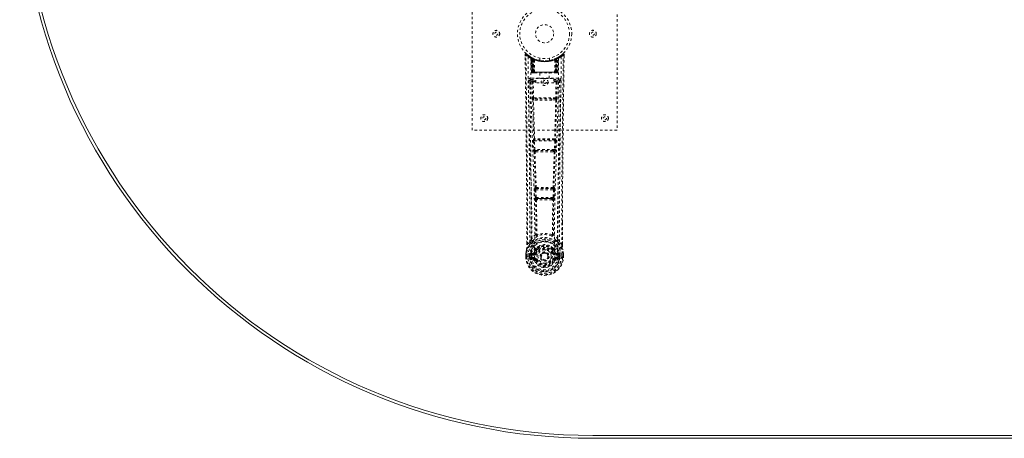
# Model space of a CAD drawing. Header units: inches. Extents: x 18.1 to 101.6, y 32.1 to 79.6.
# Tile 1 of 4: x 18.1 to 58.9, y 32.1 to 49.4. Entities that reach past the tile are written whole.
import ezdxf

# ---------------------------------------------------------------- set-up
doc = ezdxf.new("R2010")
doc.units = ezdxf.units.IN
doc.header["$MEASUREMENT"] = 0
doc.linetypes.add('SLD-Dashed', pattern=[0.075, 0.05, -0.025])
doc.linetypes.add('SLD-Solid', pattern=[0])

msp = doc.modelspace()

# ---------------------------------------------------------------- linework, layer by layer
at = {"color": 7, "linetype": 'SLD-Dashed', "lineweight": 0}
for p, q in [((36.82, 44.825), (36.82, 52.825)), ((42.82, 52.825), (42.82, 44.825)), ((39.014, 47.966), (39.015, 47.899)), ((39.044, 47.966), (39.064, 47.989)), ((39.105, 47.953), (39.063, 47.987)), ((39.252, 47.851), (39.239, 47.859)), ((39.258, 47.846), (39.245, 47.854)), ((39.267, 47.826), (39.253, 47.834)), ((39.275, 47.229), (39.253, 47.834)), ((39.288, 47.229), (39.267, 47.826)), ((39.305, 47.822), (39.27, 47.84)), ((39.286, 47.819), (39.309, 47.225)), ((39.354, 47.78), (39.286, 47.815)), ((39.306, 47.229), (39.286, 47.815)), ((39.299, 47.825), (39.326, 47.811)), ((39.313, 47.786), (39.326, 47.811)), ((39.313, 47.786), (39.314, 47.229)), ((39.321, 47.782), (39.313, 47.786)), ((39.321, 47.782), (39.333, 47.808)), ((39.321, 47.229), (39.321, 47.782)), ((39.337, 47.806), (39.322, 47.814)), ((39.326, 47.811), (39.333, 47.808)), ((39.327, 47.779), (39.339, 47.805)), ((39.327, 47.229), (39.327, 47.779)), ((39.327, 47.779), (39.334, 47.776)), ((39.334, 47.776), (39.346, 47.802)), ((39.334, 47.776), (39.334, 47.229)), ((39.338, 47.806), (39.337, 47.806)), ((39.345, 47.771), (39.357, 47.797)), ((39.345, 47.771), (39.346, 47.229)), ((39.352, 47.768), (39.345, 47.771)), ((39.352, 47.768), (39.363, 47.794)), ((39.352, 47.229), (39.352, 47.768)), ((39.354, 47.78), (39.355, 47.78)), ((39.373, 47.229), (39.354, 47.78)), ((39.355, 47.78), (39.374, 47.229)), ((39.357, 47.797), (39.363, 47.794)), ((39.404, 47.229), (39.4, 47.75)), ((39.62, 47.814), (39.62, 47.717)), ((40.02, 47.717), (40.02, 47.814)), ((40.236, 47.229), (40.241, 47.75)), ((40.267, 47.229), (40.286, 47.78)), ((40.287, 47.78), (40.267, 47.229)), ((40.277, 47.794), (40.284, 47.797)), ((40.277, 47.794), (40.289, 47.768)), ((40.284, 47.797), (40.296, 47.771)), ((40.286, 47.78), (40.287, 47.78)), ((40.355, 47.815), (40.287, 47.78)), ((40.296, 47.771), (40.289, 47.768)), ((40.289, 47.768), (40.289, 47.229)), ((40.303, 47.806), (40.295, 47.802)), ((40.295, 47.802), (40.307, 47.776)), ((40.295, 47.229), (40.296, 47.771)), ((40.31, 47.809), (40.302, 47.805)), ((40.302, 47.805), (40.314, 47.779)), ((40.304, 47.806), (40.303, 47.806)), ((40.37, 47.84), (40.304, 47.806)), ((40.307, 47.776), (40.314, 47.779)), ((40.307, 47.229), (40.307, 47.776)), ((40.308, 47.808), (40.315, 47.811)), ((40.308, 47.808), (40.32, 47.782)), ((40.314, 47.779), (40.314, 47.229)), ((40.315, 47.811), (40.324, 47.816)), ((40.315, 47.811), (40.328, 47.786)), ((40.328, 47.786), (40.32, 47.782)), ((40.32, 47.782), (40.32, 47.229)), ((40.327, 47.229), (40.328, 47.786)), ((40.332, 47.225), (40.355, 47.819)), ((40.335, 47.229), (40.355, 47.815)), ((40.353, 47.229), (40.374, 47.826)), ((40.366, 47.229), (40.387, 47.834)), ((40.387, 47.834), (40.374, 47.826)), ((40.402, 47.859), (40.389, 47.851)), ((40.578, 47.987), (40.536, 47.954)), ((40.627, 47.966), (40.597, 47.966)), ((40.625, 47.903), (40.625, 47.966)), ((40.626, 47.899), (40.627, 47.966)), ((40.626, 47.899), (40.627, 47.966)), ((39.253, 46.991), (39.253, 46.93)), ((40.388, 46.991), (39.253, 46.991)), ((39.253, 46.93), (39.45, 46.93)), ((39.275, 47.229), (39.288, 47.229)), ((39.314, 47.229), (39.275, 47.229)), ((39.288, 47.229), (39.327, 47.229)), ((39.306, 47.229), (39.373, 47.229)), ((39.314, 47.229), (39.321, 47.229)), ((39.314, 47.2), (39.321, 47.2)), ((39.318, 47.2), (39.328, 47.2)), ((40.32, 47.229), (39.321, 47.229)), ((39.334, 47.229), (39.327, 47.229)), ((39.328, 47.2), (39.334, 47.2)), ((39.334, 47.229), (40.307, 47.229)), ((39.336, 47.2), (39.39, 47.2)), ((39.346, 47.229), (39.352, 47.229)), ((39.346, 47.2), (39.352, 47.2)), ((40.289, 47.229), (39.352, 47.229)), ((39.39, 47.2), (39.352, 47.2)), ((39.374, 47.229), (39.373, 47.229)), ((39.374, 47.229), (39.404, 47.229)), ((39.404, 47.229), (40.236, 47.229)), ((39.404, 47.2), (39.412, 47.2)), ((39.412, 47.2), (40.229, 47.2)), ((39.45, 46.797), (39.45, 46.977)), ((39.45, 46.977), (40.2, 46.977)), ((39.625, 47.2), (39.625, 46.977)), ((40.015, 46.977), (40.015, 47.2)), ((40.2, 46.977), (40.2, 46.797)), ((40.2, 46.93), (40.388, 46.93)), ((40.229, 47.2), (40.237, 47.2)), ((40.236, 47.229), (40.267, 47.229)), ((40.251, 47.2), (40.305, 47.2)), ((40.289, 47.2), (40.251, 47.2)), ((40.267, 47.229), (40.267, 47.229)), ((40.267, 47.229), (40.335, 47.229)), ((40.289, 47.229), (40.295, 47.229)), ((40.289, 47.2), (40.295, 47.2)), ((40.314, 47.229), (40.307, 47.229)), ((40.307, 47.2), (40.313, 47.2)), ((40.313, 47.2), (40.323, 47.2)), ((40.314, 47.229), (40.353, 47.229)), ((40.319, 47.2), (40.327, 47.2)), ((40.32, 47.229), (40.327, 47.229)), ((40.366, 47.229), (40.327, 47.229)), ((40.353, 47.229), (40.366, 47.229)), ((40.388, 46.93), (40.388, 46.991)), ((39.209, 46.893), (39.208, 46.885)), ((39.208, 46.882), (39.212, 46.595)), ((39.302, 46.827), (39.317, 46.166)), ((39.346, 46.873), (39.346, 46.828)), ((39.45, 46.873), (39.346, 46.873)), ((39.362, 46.167), (39.346, 46.828)), ((39.45, 46.828), (39.346, 46.828)), ((40.2, 46.797), (39.45, 46.797)), ((40.294, 46.873), (40.2, 46.873)), ((40.294, 46.828), (40.2, 46.828)), ((40.294, 46.828), (40.279, 46.167)), ((40.294, 46.873), (40.294, 46.828)), ((40.339, 46.827), (40.324, 46.166)), ((40.429, 46.595), (40.433, 46.882)), ((40.433, 46.885), (40.432, 46.893)), ((40.279, 46.167), (39.362, 46.167)), ((39.523, 46.124), (39.37, 46.126)), ((40.118, 46.124), (39.523, 46.124)), ((40.271, 46.126), (40.118, 46.124)), ((39.516, 46.076), (39.359, 46.082)), ((40.282, 46.082), (40.125, 46.076)), ((42.82, 44.825), (36.82, 44.825)), ((39.37, 44.476), (39.362, 44.472)), ((40.279, 44.472), (40.271, 44.476)), ((39.355, 44.382), (39.372, 44.03)), ((39.4, 44.385), (40.241, 44.385)), ((39.417, 44.032), (39.4, 44.385)), ((39.406, 44.429), (39.414, 44.433)), ((40.235, 44.429), (39.406, 44.429)), ((40.241, 44.385), (40.224, 44.032)), ((40.227, 44.433), (40.235, 44.429)), ((40.286, 44.382), (40.269, 44.03)), ((40.224, 44.032), (39.417, 44.032)), ((39.422, 43.936), (39.455, 43.936)), ((39.464, 43.987), (39.432, 43.987)), ((39.464, 43.987), (40.177, 43.987)), ((40.177, 43.987), (40.209, 43.987)), ((40.186, 43.936), (40.219, 43.936)), ((39.434, 42.459), (39.419, 42.454)), ((40.207, 42.459), (40.221, 42.454)), ((39.41, 42.365), (39.427, 42.047)), ((39.455, 42.367), (40.186, 42.367)), ((39.471, 42.05), (39.455, 42.367)), ((39.464, 42.412), (39.478, 42.416)), ((40.177, 42.412), (39.464, 42.412)), ((40.17, 42.05), (39.471, 42.05)), ((40.163, 42.416), (40.177, 42.412)), ((40.186, 42.367), (40.17, 42.05)), ((40.231, 42.365), (40.214, 42.047)), ((39.481, 41.952), (39.521, 41.951)), ((39.529, 42.005), (39.49, 42.005)), ((39.529, 42.005), (40.112, 42.005)), ((40.151, 42.005), (40.112, 42.005)), ((40.12, 41.951), (40.16, 41.952)), ((40.557, 41.017), (40.557, 40.093)), ((40.558, 40.092), (40.561, 41.016)), ((39.493, 40.511), (39.493, 40.511)), ((40.148, 40.511), (40.148, 40.511)), ((39.083, 40.092), (39.083, 40.146)), ((39.084, 40.146), (39.084, 40.093)), ((39.209, 40.209), (39.113, 40.094)), ((40.528, 40.094), (40.432, 40.209)), ((39.041, 39.712), (39.041, 39.707)), ((39.041, 39.591), (39.041, 39.707)), ((39.041, 39.591), (39.045, 39.591)), ((39.042, 39.707), (39.042, 39.59)), ((39.045, 39.591), (39.098, 39.592)), ((39.07, 39.707), (39.07, 39.593)), ((39.098, 39.592), (39.121, 39.592)), ((39.121, 39.592), (39.279, 39.592)), ((39.222, 39.663), (39.192, 39.665)), ((39.192, 39.665), (39.192, 39.665)), ((39.192, 39.594), (39.192, 39.665)), ((39.192, 39.594), (39.222, 39.594)), ((39.192, 39.594), (39.192, 39.594)), ((39.222, 39.664), (39.227, 39.683)), ((39.222, 39.663), (39.222, 39.594)), ((39.227, 39.594), (39.222, 39.594)), ((39.227, 39.683), (39.227, 39.673)), ((39.227, 39.673), (39.227, 39.594)), ((39.237, 39.714), (39.233, 39.709)), ((39.237, 39.714), (39.248, 39.725)), ((39.362, 39.746), (39.248, 39.725)), ((39.248, 39.725), (39.248, 39.725)), ((39.248, 39.725), (39.248, 39.725)), ((39.262, 39.692), (39.392, 39.717)), ((39.262, 39.692), (39.262, 39.662)), ((39.392, 39.692), (39.262, 39.692)), ((39.392, 39.662), (39.262, 39.662)), ((39.392, 39.717), (39.392, 39.692)), ((39.392, 39.662), (39.392, 39.692)), ((39.447, 39.758), (39.474, 39.746)), ((39.452, 39.907), (39.452, 39.889)), ((39.46, 39.936), (39.471, 39.953)), ((39.476, 39.901), (39.475, 39.883)), ((39.664, 39.601), (39.665, 39.616)), ((39.664, 39.593), (39.664, 39.601)), ((40.165, 39.883), (40.165, 39.901)), ((40.167, 39.746), (40.194, 39.758)), ((40.169, 39.953), (40.181, 39.936)), ((40.189, 39.907), (40.189, 39.889)), ((40.249, 39.717), (40.379, 39.692)), ((40.249, 39.717), (40.249, 39.692)), ((40.379, 39.692), (40.249, 39.692)), ((40.249, 39.662), (40.249, 39.692)), ((40.379, 39.662), (40.249, 39.662)), ((40.393, 39.725), (40.279, 39.746)), ((40.362, 39.592), (40.52, 39.592)), ((40.379, 39.662), (40.379, 39.692)), ((40.393, 39.725), (40.403, 39.714)), ((40.404, 39.714), (40.403, 39.714)), ((40.404, 39.714), (40.403, 39.714)), ((40.407, 39.709), (40.404, 39.714)), ((40.414, 39.683), (40.414, 39.673)), ((40.419, 39.664), (40.414, 39.683)), ((40.414, 39.673), (40.414, 39.594)), ((40.414, 39.594), (40.419, 39.594)), ((40.449, 39.665), (40.419, 39.663)), ((40.419, 39.594), (40.419, 39.663)), ((40.449, 39.665), (40.449, 39.594)), ((40.449, 39.665), (40.449, 39.665)), ((40.52, 39.592), (40.543, 39.592)), ((40.543, 39.592), (40.596, 39.591)), ((40.57, 39.593), (40.57, 39.707)), ((40.596, 39.591), (40.6, 39.591)), ((40.599, 39.59), (40.599, 39.707)), ((40.6, 39.707), (40.6, 39.712)), ((40.6, 39.591), (40.6, 39.707)), ((39.245, 39.474), (39.364, 39.45)), ((39.275, 39.54), (39.275, 39.51)), ((39.275, 39.54), (39.392, 39.54)), ((39.392, 39.489), (39.275, 39.51)), ((39.275, 39.51), (39.392, 39.51)), ((39.392, 39.54), (39.392, 39.51)), ((39.392, 39.489), (39.392, 39.51)), ((39.397, 39.554), (39.397, 39.556)), ((39.452, 39.446), (39.448, 39.453)), ((39.474, 39.455), (39.452, 39.446)), ((40.189, 39.446), (40.167, 39.455)), ((40.189, 39.446), (40.244, 39.423)), ((40.244, 39.556), (40.244, 39.554)), ((40.249, 39.54), (40.249, 39.51)), ((40.249, 39.54), (40.366, 39.54)), ((40.366, 39.51), (40.249, 39.489)), ((40.249, 39.489), (40.249, 39.51)), ((40.249, 39.51), (40.366, 39.51)), ((40.277, 39.45), (40.396, 39.474)), ((40.366, 39.51), (40.366, 39.54))]:
    msp.add_line(p, q, dxfattribs=at)
at = {"color": 7, "linetype": 'SLD-Solid', "lineweight": 15}
for p, q in [((77.82, 32.193), (41.82, 32.193)), ((41.82, 32.193), (77.82, 32.193)), ((77.82, 32.075), (41.82, 32.075))]:
    msp.add_line(p, q, dxfattribs=at)
at = {"color": 7, "linetype": 'SLD-Dashed', "lineweight": 0, "flags": 128}
for points in [[(39.062, 47.986), (39.055, 47.99), (39.047, 47.992), (39.039, 47.993), (39.031, 47.991), (39.024, 47.988), (39.019, 47.983), (39.015, 47.976), (39.014, 47.969)], [(39.083, 40.146), (39.075, 42.715), (39.047, 45.34), (39.014, 47.966)], [(39.014, 47.966), (39.014, 47.966), (39.016, 47.966), (39.023, 47.966), (39.032, 47.966), (39.038, 47.966), (39.044, 47.966)], [(39.113, 40.094), (39.111, 41.558), (39.102, 43.031), (39.088, 44.479), (39.085, 44.726), (39.082, 44.984), (39.079, 45.199), (39.076, 45.428), (39.073, 45.678), (39.07, 45.95), (39.067, 46.167), (39.064, 46.43), (39.059, 46.754), (39.057, 46.964), (39.053, 47.223), (39.05, 47.485), (39.047, 47.733), (39.044, 47.966)], [(39.133, 47.872), (39.14, 46.825), (39.159, 45.78), (39.189, 44.738), (39.224, 43.7), (39.258, 42.666), (39.283, 41.637), (39.292, 40.612), (39.279, 39.592)], [(39.269, 47.841), (39.23, 47.864), (39.181, 47.897)], [(39.242, 47.817), (39.25, 46.772), (39.272, 45.729), (39.303, 44.689), (39.341, 43.654), (39.377, 42.622), (39.403, 41.596), (39.411, 40.574), (39.397, 39.557)], [(39.247, 47.851), (39.254, 47.84), (39.258, 47.827)], [(39.284, 47.823), (39.285, 47.817), (39.285, 47.815)], [(40.399, 47.817), (40.39, 46.772), (40.369, 45.729), (40.337, 44.69), (40.3, 43.654), (40.264, 42.623), (40.237, 41.596), (40.229, 40.574), (40.244, 39.557)], [(40.508, 47.872), (40.501, 46.825), (40.481, 45.78), (40.452, 44.738), (40.417, 43.7), (40.383, 42.666), (40.357, 41.637), (40.349, 40.612), (40.361, 39.592)], [(40.46, 47.897), (40.411, 47.864), (40.366, 47.839)], [(40.528, 40.094), (40.53, 41.559), (40.539, 43.031), (40.553, 44.479), (40.556, 44.7), (40.558, 44.929), (40.561, 45.133), (40.563, 45.331), (40.566, 45.547), (40.568, 45.697), (40.57, 45.854), (40.572, 46.01), (40.573, 46.128), (40.575, 46.267), (40.577, 46.43), (40.582, 46.762), (40.584, 46.966), (40.587, 47.221), (40.591, 47.482), (40.594, 47.731), (40.597, 47.966)], [(40.577, 47.989), (40.544, 47.96), (40.536, 47.954)], [(40.561, 41.016), (40.566, 42.715), (40.593, 45.34), (40.626, 47.899)], [(40.624, 47.966), (40.622, 47.974), (40.619, 47.981), (40.614, 47.988), (40.607, 47.993), (40.6, 47.996), (40.593, 47.996), (40.585, 47.994), (40.579, 47.99)], [(39.346, 46.873), (39.277, 46.902), (39.253, 46.93)], [(39.346, 47.229), (39.338, 47.229), (39.33, 47.229), (39.323, 47.229), (39.317, 47.229), (39.312, 47.229), (39.308, 47.229), (39.306, 47.229), (39.306, 47.229)], [(39.306, 47.229), (39.307, 47.222), (39.308, 47.22)], [(39.336, 47.2), (39.336, 47.2), (39.338, 47.2)], [(40.388, 46.93), (40.364, 46.902), (40.294, 46.873)], [(40.335, 47.229), (40.334, 47.229), (40.332, 47.229), (40.329, 47.229), (40.324, 47.229), (40.318, 47.229), (40.311, 47.229), (40.303, 47.229), (40.295, 47.229)], [(39.148, 46.884), (39.149, 46.749), (39.152, 46.576), (39.154, 46.368), (39.158, 46.122), (39.161, 45.873), (39.164, 45.654), (39.166, 45.5), (39.168, 45.363), (39.169, 45.241), (39.171, 45.086), (39.173, 44.923), (39.175, 44.766), (39.185, 43.953), (39.194, 43.135), (39.202, 42.162), (39.207, 41.173), (39.209, 40.209)], [(39.208, 46.885), (39.232, 46.856), (39.302, 46.827)], [(39.346, 46.828), (39.33, 46.828), (39.316, 46.828), (39.306, 46.828), (39.302, 46.827)], [(40.339, 46.827), (40.334, 46.828), (40.324, 46.828), (40.31, 46.828), (40.294, 46.828)], [(40.339, 46.827), (40.409, 46.856), (40.433, 46.885)], [(40.432, 40.209), (40.432, 40.729), (40.434, 41.262), (40.437, 41.808), (40.44, 42.322), (40.444, 42.852), (40.45, 43.404), (40.455, 43.893), (40.458, 44.151), (40.461, 44.424), (40.465, 44.712), (40.469, 45.016), (40.472, 45.292), (40.475, 45.532), (40.478, 45.724), (40.481, 45.938), (40.484, 46.18), (40.487, 46.405), (40.489, 46.597), (40.491, 46.757), (40.493, 46.884)], [(39.362, 46.167), (39.347, 46.167), (39.332, 46.166), (39.322, 46.166), (39.317, 46.166)], [(40.118, 46.124), (39.82, 46.124), (39.523, 46.124)], [(40.324, 46.166), (40.319, 46.166), (40.309, 46.166), (40.294, 46.167), (40.279, 46.167)], [(39.326, 46.084), (39.345, 45.279), (39.37, 44.476)], [(39.404, 44.472), (39.379, 45.276), (39.359, 46.082)], [(40.125, 46.076), (39.82, 46.076), (39.516, 46.076)], [(40.282, 46.082), (40.262, 45.276), (40.237, 44.472)], [(40.315, 46.084), (40.295, 45.279), (40.271, 44.476)], [(39.4, 44.385), (39.385, 44.384), (39.37, 44.383), (39.36, 44.383), (39.355, 44.382)], [(40.286, 44.382), (40.281, 44.383), (40.271, 44.383), (40.256, 44.384), (40.241, 44.385)], [(39.417, 44.032), (39.402, 44.031), (39.387, 44.03), (39.377, 44.03), (39.372, 44.03)], [(39.372, 44.03), (39.375, 43.998), (39.375, 43.995)], [(39.387, 43.94), (39.412, 43.198), (39.434, 42.459)], [(39.469, 42.453), (39.447, 43.194), (39.422, 43.936)], [(40.219, 43.936), (40.194, 43.194), (40.172, 42.453)], [(40.253, 43.94), (40.229, 43.198), (40.207, 42.459)], [(40.269, 44.03), (40.264, 44.03), (40.254, 44.03), (40.239, 44.031), (40.224, 44.032)], [(40.269, 44.03), (40.266, 43.998), (40.266, 43.995)], [(39.455, 42.367), (39.44, 42.366), (39.426, 42.365), (39.415, 42.365), (39.41, 42.365)], [(39.471, 42.05), (39.456, 42.049), (39.442, 42.048), (39.432, 42.048), (39.427, 42.047)], [(39.455, 42.367), (39.454, 42.376), (39.454, 42.384), (39.454, 42.391), (39.455, 42.398), (39.459, 42.408), (39.464, 42.412)], [(40.151, 42.005), (40.152, 42.005), (40.154, 42.007), (40.157, 42.01), (40.163, 42.019), (40.167, 42.033), (40.17, 42.05)], [(40.214, 42.047), (40.209, 42.048), (40.199, 42.048), (40.185, 42.049), (40.17, 42.05)], [(40.177, 42.412), (40.182, 42.408), (40.185, 42.398), (40.186, 42.391), (40.187, 42.384), (40.187, 42.376), (40.186, 42.367)], [(40.231, 42.365), (40.226, 42.365), (40.215, 42.365), (40.201, 42.366), (40.186, 42.367)], [(39.445, 41.958), (39.456, 41.237), (39.457, 40.519)], [(39.481, 41.952), (39.492, 41.23), (39.493, 40.511)], [(40.12, 41.951), (39.82, 41.95), (39.521, 41.951)], [(40.112, 42.005), (39.82, 42.003), (39.529, 42.005)], [(40.148, 40.511), (40.149, 41.23), (40.16, 41.952)], [(40.195, 41.958), (40.185, 41.237), (40.184, 40.519)], [(39.455, 40.511), (39.354, 40.423), (39.268, 40.322)], [(39.455, 40.511), (39.457, 40.5), (39.461, 40.492), (39.468, 40.485), (39.475, 40.482), (39.483, 40.482), (39.491, 40.485), (39.498, 40.491), (39.503, 40.5)], [(40.138, 40.5), (40.143, 40.491), (40.15, 40.485), (40.158, 40.482), (40.166, 40.482), (40.173, 40.485), (40.18, 40.492), (40.184, 40.5), (40.186, 40.511)], [(40.373, 40.322), (40.286, 40.423), (40.186, 40.511)], [(39.251, 40.17), (39.15, 40.046), (39.071, 39.892)], [(39.113, 40.094), (39.107, 40.094), (39.101, 40.094), (39.095, 40.093), (39.09, 40.093), (39.086, 40.093), (39.084, 40.093), (39.083, 40.092), (39.083, 40.092)], [(39.361, 40.273), (39.356, 40.267), (39.346, 40.258)], [(39.603, 40.04), (39.546, 40.011), (39.471, 39.953)], [(40.169, 39.953), (40.095, 40.011), (40.038, 40.04)], [(40.295, 40.258), (40.285, 40.267), (40.28, 40.273)], [(40.39, 40.17), (40.49, 40.046), (40.569, 39.892)], [(40.558, 40.092), (40.558, 40.092), (40.557, 40.093), (40.555, 40.093), (40.551, 40.093), (40.546, 40.093), (40.54, 40.094), (40.534, 40.094), (40.528, 40.094)], [(39.071, 39.892), (39.054, 39.812), (39.041, 39.712)], [(39.041, 39.707), (39.054, 39.804), (39.07, 39.881)], [(39.041, 39.712), (39.042, 39.711), (39.044, 39.711), (39.047, 39.711), (39.05, 39.71), (39.055, 39.71), (39.06, 39.709), (39.065, 39.708), (39.07, 39.707)], [(39.041, 39.707), (39.041, 39.707), (39.042, 39.707), (39.044, 39.707), (39.048, 39.707), (39.052, 39.707), (39.058, 39.707), (39.064, 39.707), (39.07, 39.707)], [(39.07, 39.593), (39.064, 39.593), (39.058, 39.593), (39.052, 39.592), (39.048, 39.592), (39.044, 39.592), (39.042, 39.592), (39.041, 39.591), (39.041, 39.591)], [(39.071, 39.892), (39.07, 39.887), (39.07, 39.881)], [(39.222, 39.663), (39.222, 39.664), (39.222, 39.664)], [(39.262, 39.662), (39.243, 39.665), (39.227, 39.673)], [(39.39, 39.768), (39.376, 39.751), (39.362, 39.746)], [(39.452, 39.889), (39.419, 39.836), (39.39, 39.768)], [(39.504, 39.87), (39.474, 39.821), (39.447, 39.758)], [(39.501, 39.735), (39.496, 39.737), (39.491, 39.739), (39.486, 39.741), (39.482, 39.743), (39.479, 39.744), (39.476, 39.745), (39.474, 39.746), (39.474, 39.746)], [(40.194, 39.758), (40.167, 39.821), (40.137, 39.87)], [(40.139, 39.735), (40.145, 39.737), (40.15, 39.739), (40.155, 39.741), (40.159, 39.743), (40.162, 39.744), (40.165, 39.745), (40.166, 39.746), (40.167, 39.746)], [(40.189, 39.889), (40.221, 39.836), (40.251, 39.768)], [(40.251, 39.768), (40.265, 39.751), (40.279, 39.746)], [(40.414, 39.673), (40.397, 39.665), (40.379, 39.662)], [(40.419, 39.664), (40.419, 39.663), (40.419, 39.663)], [(40.571, 39.881), (40.571, 39.887), (40.569, 39.892)], [(40.6, 39.712), (40.588, 39.802), (40.569, 39.892)], [(40.6, 39.712), (40.599, 39.711), (40.597, 39.711), (40.594, 39.711), (40.59, 39.71), (40.586, 39.71), (40.581, 39.709), (40.576, 39.708), (40.57, 39.707)], [(40.57, 39.707), (40.577, 39.707), (40.583, 39.707), (40.588, 39.707), (40.593, 39.707), (40.597, 39.707), (40.599, 39.707), (40.6, 39.707), (40.6, 39.707)], [(40.6, 39.591), (40.6, 39.591), (40.599, 39.591), (40.597, 39.592), (40.593, 39.592), (40.588, 39.592), (40.583, 39.593), (40.577, 39.593), (40.57, 39.593)], [(40.6, 39.707), (40.587, 39.804), (40.571, 39.881)], [(39.232, 39.522), (39.252, 39.535), (39.275, 39.54)], [(40.244, 39.554), (40.238, 39.478), (40.215, 39.403), (40.176, 39.334), (40.122, 39.274), (40.057, 39.226), (39.983, 39.19), (39.903, 39.168), (39.82, 39.16), (39.738, 39.168), (39.658, 39.19), (39.584, 39.226), (39.519, 39.274), (39.465, 39.334), (39.426, 39.403), (39.403, 39.478), (39.397, 39.554)], [(39.501, 39.467), (39.496, 39.465), (39.491, 39.462), (39.486, 39.46), (39.482, 39.459), (39.479, 39.457), (39.476, 39.456), (39.474, 39.455), (39.474, 39.455)], [(40.139, 39.467), (40.145, 39.465), (40.15, 39.462), (40.155, 39.46), (40.159, 39.459), (40.162, 39.457), (40.165, 39.456), (40.166, 39.455), (40.167, 39.455)], [(40.199, 39.462), (40.193, 39.454), (40.189, 39.446)], [(40.249, 39.489), (40.212, 39.475), (40.199, 39.462)], [(40.366, 39.54), (40.389, 39.535), (40.409, 39.522)]]:
    msp.add_lwpolyline(points, dxfattribs=at)
at = {"color": 7, "linetype": 'SLD-Dashed', "lineweight": 0}
for centre, radius in [((39.82, 48.825), 1.125), ((39.82, 48.825), 1.03), ((37.82, 48.825), 0.14), ((39.82, 48.825), 0.376), ((41.82, 48.825), 0.141), ((37.82, 48.825), 0.0625), ((41.82, 48.825), 0.0625), ((39.82, 46.825), 0.141), ((39.82, 46.825), 0.0625), ((37.32, 45.325), 0.141), ((37.32, 45.325), 0.0625), ((42.32, 45.325), 0.141), ((42.32, 45.325), 0.0625), ((39.82, 39.601), 0.7), ((39.82, 39.601), 0.69), ((39.82, 39.601), 0.623), ((39.82, 39.601), 0.32), ((39.82, 39.601), 0.275), ((39.82, 39.601), 0.188), ((39.82, 39.601), 0.156), ((39.82, 39.601), 0.142), ((39.82, 39.601), 0.14), ((39.82, 39.601), 0.138)]:
    msp.add_circle(centre, radius, dxfattribs=at)
at = {"color": 7, "linetype": 'SLD-Solid', "lineweight": 15}
for radius in [23.75, 23.632, 23.632]:
    msp.add_arc((41.82, 55.825), radius, 90, 270, dxfattribs=at)
at = {"color": 7, "linetype": 'SLD-Dashed', "lineweight": 0}
for centre, radius, start, end in [((39.044, 47.966), 0.03, 47.8633, 180.7215), ((39.822, 48.869), 1.212, 228.1721, 235.3237), ((39.82, 48.825), 1.158, 227.8705, 312.129), ((39.818, 48.821), 1.123, 227.9072, 235.3635), ((39.163, 47.872), 0.03, 55.9354, 179.8263), ((39.808, 49.063), 1.369, 240.4497, 245.5697), ((39.82, 48.824), 1.127, 235.3501, 240.491), ((39.223, 47.833), 0.03, 1.983, 58.9596), ((39.82, 48.824), 1.127, 238.9599, 239.8429), ((39.204, 47.797), 0.0714, 31.6429, 58.927), ((39.283, 47.804), 0.0429, 114.1736, 163.0164), ((39.82, 48.856), 1.19, 240.8884, 299.1116), ((39.237, 47.825), 0.0299, 1.9106, 59.7254), ((39.824, 48.831), 1.134, 239.7546, 244.7111), ((39.831, 48.846), 1.153, 239.9608, 244.0331), ((39.802, 48.449), 0.824, 228.269, 233.6268), ((39.82, 48.825), 1.127, 240.4889, 299.5111), ((39.8, 48.442), 0.814, 229.1484, 234.4927), ((39.256, 47.814), 0.03, 16.8995, 61.2635), ((39.256, 47.814), 0.0299, 1.806, 60.7767), ((39.826, 48.836), 1.14, 240.8325, 245.7089), ((39.8, 48.437), 0.807, 230.3881, 235.6786), ((39.82, 48.824), 1.155, 244.3786, 295.6214), ((39.82, 48.823), 1.155, 245.0793, 294.9207), ((39.324, 47.779), 0.0297, 1.4797, 64.5227), ((39.325, 47.779), 0.0297, 1.4776, 64.5689), ((39.82, 48.824), 1.155, 246.0603, 293.9397), ((39.776, 48.375), 0.729, 234.7848, 238.9995), ((39.37, 47.768), 0.0345, 328.982, 15.1537), ((39.82, 48.788), 1.12, 247.9469, 292.0531), ((40.27, 47.768), 0.0346, 164.8665, 211.0076), ((39.864, 48.377), 0.731, 301.0051, 305.2105), ((39.822, 48.822), 1.125, 294.2588, 299.201), ((40.315, 47.779), 0.0297, 115.4242, 178.5293), ((40.316, 47.779), 0.0297, 115.4754, 178.5198), ((39.841, 48.437), 0.806, 304.3182, 309.613), ((39.843, 48.439), 0.811, 305.4967, 310.8621), ((40.371, 47.683), 0.138, 89.419, 113.4574), ((39.839, 48.449), 0.824, 306.3718, 311.7324), ((40.385, 47.814), 0.0299, 119.2294, 178.1957), ((40.383, 47.816), 0.0273, 117.6593, 182.2987), ((39.832, 48.806), 1.106, 298.6379, 300.2597), ((40.404, 47.825), 0.0299, 120.2735, 178.0985), ((39.82, 48.825), 1.128, 299.5111, 304.6477), ((40.358, 47.804), 0.0429, 16.9725, 65.8319), ((40.417, 47.833), 0.03, 121.0444, 178.0212), ((39.833, 49.063), 1.369, 294.4296, 299.55), ((39.825, 48.819), 1.12, 304.628, 312.0876), ((40.478, 47.872), 0.03, 0.1681, 124.0702), ((39.821, 48.866), 1.209, 304.6685, 311.8405), ((40.597, 47.966), 0.03, 359.277, 132.1382), ((40.526, 47.923), 0.0831, 31.8504, 52.6046), ((39.253, 46.886), 0.105, 90.0048, 180.7382), ((39.251, 46.888), 0.0423, 88.035, 173.4344), ((39.305, 47.23), 0.03, 181.9942, 269.9952), ((39.335, 47.272), 0.0742, 215.9442, 253.265), ((39.318, 47.23), 0.03, 181.9734, 269.9666), ((39.332, 47.367), 0.166, 259.5933, 268.3489), ((39.336, 47.23), 0.03, 181.9327, 269.9355), ((39.737, 47.222), 0.416, 179.0285, 183.0146), ((39.928, 47.223), 0.601, 179.4244, 181.9995), ((39.76, 47.222), 0.427, 179.0439, 182.9342), ((39.791, 47.222), 0.446, 179.0944, 182.8187), ((39.797, 47.222), 0.445, 179.0839, 182.8106), ((39.403, 47.23), 0.0299, 181.7963, 269.8152), ((39.404, 47.23), 0.0299, 181.7963, 269.8107), ((39.439, 47.222), 0.0354, 169.2726, 219.1972), ((40.2, 47.222), 0.0369, 321.8534, 9.668), ((40.237, 47.23), 0.0299, 270.1848, 358.2037), ((40.238, 47.23), 0.0299, 270.1873, 358.2011), ((39.847, 47.222), 0.443, 357.1738, 0.9224), ((39.85, 47.222), 0.446, 357.1813, 0.9056), ((40.3, 47.235), 0.0356, 262.0688, 350.2915), ((40.305, 47.23), 0.03, 270.0645, 358.0673), ((39.879, 47.222), 0.428, 357.0732, 0.9487), ((39.728, 47.222), 0.585, 357.9613, 0.6048), ((40.309, 47.365), 0.163, 271.6997, 280.6275), ((39.907, 47.222), 0.413, 356.9652, 0.9824), ((40.323, 47.23), 0.03, 270.0289, 358.0356), ((40.305, 47.272), 0.0742, 286.735, 324.0558), ((40.336, 47.23), 0.03, 270.0075, 357.9987), ((40.388, 46.886), 0.105, 359.2618, 89.9952), ((40.39, 46.888), 0.0423, 6.5704, 91.9603), ((39.184, 45.287), 1.598, 89.1339, 91.2852), ((-460.301, 39.004), 499.571, 0.15123, 0.90392), ((39.347, 46.828), 0.0451, 90.4303, 180.8997), ((40.294, 46.828), 0.0451, 359.0369, 89.5684), ((539.942, 39.004), 499.571, 179.09608, 179.84877), ((40.457, 45.282), 1.603, 88.7191, 90.8641), ((39.718, 46.167), 0.401, 180.0761, 191.8385), ((39.371, 46.081), 0.0456, 91.7532, 175.829), ((39.469, 46.079), 0.11, 154.2178, 178.3367), ((39.467, 46.167), 0.105, 179.6346, 202.4724), ((39.604, 46.087), 0.0888, 155.6059, 187.639), ((40.037, 46.087), 0.0888, 352.3614, 24.3991), ((40.174, 46.167), 0.105, 337.5348, 0.3646), ((40.171, 46.079), 0.111, 1.7839, 25.6566), ((40.27, 46.081), 0.0456, 4.171, 88.2468), ((39.922, 46.167), 0.402, 348.1518, 359.9204), ((39.352, 46.223), 0.141, 259.4729, 273.0503), ((40.289, 46.221), 0.139, 266.8585, 280.6138), ((39.562, 44.413), 0.209, 163.512, 188.4083), ((39.407, 44.475), 0.0451, 182.9196, 269.4068), ((39.415, 44.478), 0.0451, 182.9875, 269.3796), ((39.396, 44.563), 0.091, 253.0057, 274.8373), ((39.82, 7.837), 36.637, 89.3487, 90.6512), ((39.459, 44.465), 0.055, 173.1569, 216.3321), ((40.226, 44.478), 0.0451, 270.6219, 357.0081), ((40.183, 44.465), 0.0546, 323.5183, 6.9863), ((40.234, 44.475), 0.0451, 270.5945, 357.0821), ((40.245, 44.563), 0.0908, 265.1461, 287.0248), ((40.079, 44.413), 0.209, 351.5864, 16.4906), ((39.454, 44.4), 0.0563, 148.2387, 195.7341), ((39.82, 11.621), 32.814, 89.2909, 90.7091), ((40.187, 44.4), 0.0563, 344.2601, 31.7613), ((39.511, 43.997), 0.136, 180.7183, 204.7115), ((39.433, 43.942), 0.0456, 91.255, 181.8219), ((39.414, 44.02), 0.0837, 251.1192, 275.2104), ((39.485, 44.03), 0.068, 178.3592, 218.9124), ((39.508, 43.946), 0.0868, 151.6283, 186.5679), ((39.535, 43.948), 0.0814, 151.3102, 188.7539), ((39.82, 76.715), 32.782, 269.3605, 270.6395), ((39.82, 77.341), 33.356, 269.387, 270.613), ((40.106, 43.948), 0.0814, 351.2514, 28.6849), ((40.156, 44.03), 0.068, 321.0985, 1.6399), ((40.209, 43.945), 0.0425, 40.4668, 90.3966), ((40.132, 43.946), 0.087, 353.467, 28.3326), ((40.226, 44.02), 0.0843, 264.8717, 288.7961), ((40.209, 43.942), 0.0448, 357.9401, 42.8991), ((40.13, 43.997), 0.136, 335.3332, 359.247), ((39.571, 42.394), 0.163, 158.1264, 190.2181), ((39.464, 42.457), 0.0451, 183.2253, 269.1399), ((39.479, 42.462), 0.0451, 183.3926, 269.1029), ((39.463, 42.528), 0.075, 247.0718, 274.8932), ((39.82, 5.081), 37.374, 89.4617, 90.5382), ((39.527, 42.447), 0.0578, 174.2238, 212.344), ((40.162, 42.462), 0.0451, 270.8994, 356.6051), ((40.114, 42.447), 0.0574, 327.5087, 5.9234), ((40.178, 42.528), 0.0749, 265.0961, 292.9459), ((40.176, 42.457), 0.0451, 270.8601, 356.7747), ((40.07, 42.394), 0.163, 349.7775, 21.8722), ((39.607, 42.039), 0.181, 177.2198, 206.4645), ((39.528, 42.047), 0.0575, 177.8234, 227.5872), ((39.82, 9.833), 32.585, 89.3979, 90.6021), ((40.033, 42.039), 0.181, 333.5373, 2.7753), ((39.491, 41.959), 0.0457, 91.8546, 181.7263), ((39.475, 42.024), 0.073, 245.7448, 274.5987), ((39.584, 41.963), 0.104, 155.9644, 186.143), ((39.621, 41.965), 0.101, 156.5215, 187.7676), ((40.02, 41.965), 0.101, 352.2373, 23.4689), ((40.15, 41.959), 0.0457, 358.2709, 88.1452), ((40.057, 41.963), 0.104, 353.8606, 24.032), ((40.165, 42.025), 0.0735, 265.5069, 294.1547), ((39.82, 39.601), 0.787, 8.0937, 171.9063), ((40.093, 39.761), 0.893, 128.852, 145.0102), ((39.444, 40.518), 0.0133, 326.0911, 3.2934), ((39.515, 40.515), 0.0608, 184.0475, 286.2244), ((39.49, 40.582), 0.0708, 242.7161, 272.721), ((39.506, 40.513), 0.0128, 186.6369, 257.6657), ((39.82, 39.588), 0.966, 70.8187, 109.1817), ((39.575, 40.517), 0.0738, 193.2381, 235.0251), ((39.82, 39.663), 0.844, 70.0597, 109.9403), ((40.125, 40.515), 0.0608, 253.7755, 355.9543), ((40.066, 40.517), 0.0738, 304.9806, 346.7561), ((39.548, 39.761), 0.893, 34.9883, 51.1488), ((40.135, 40.513), 0.0128, 282.3515, 353.3473), ((40.151, 40.582), 0.0709, 267.2938, 297.2762), ((40.197, 40.518), 0.0133, 176.8086, 213.9156), ((39.82, 39.601), 0.758, 8.0936, 171.9064), ((37.896, 40.062), 1.188, 351.2127, 1.4268), ((35.604, 40.709), 3.563, 346.7446, 350.0589), ((39.82, 39.601), 0.632, 5.8275, 174.1725), ((34.442, 42.779), 5.416, 331.6738, 333.0241), ((39.543, 40.528), 0.462, 223.6684, 230.8186), ((39.82, 39.601), 0.602, 6.0327, 173.9673), ((40.803, 38.591), 2.214, 131.1337, 134.4911), ((39.329, 40.325), 0.0608, 182.5716, 302.0034), ((39.82, 39.589), 0.453, 40.4512, 139.5488), ((39.82, 39.561), 0.494, 47.4884, 132.5116), ((39.82, 39.608), 0.411, 39.7059, 140.2941), ((39.82, 39.621), 0.473, 62.6132, 117.3868), ((40.312, 40.325), 0.0608, 238.0008, 357.4278), ((38.838, 38.591), 2.214, 45.5079, 48.8659), ((45.141, 42.748), 5.35, 206.9676, 208.3345), ((40.098, 40.528), 0.461, 309.1751, 316.3311), ((44.043, 40.71), 3.568, 189.943, 193.2519), ((41.744, 40.062), 1.187, 178.5706, 188.7912), ((39.82, 39.601), 0.78, 180, 359.3038), ((39.82, 39.601), 0.78, 180.7166, 359.2834), ((39.82, 39.601), 0.75, 180.5684, 359.4316), ((39.82, 39.601), 0.629, 180.6527, 359.3473), ((39.82, 39.601), 0.599, 180.6527, 359.3473), ((39.342, 39.669), 0.116, 159.6291, 173.1065), ((39.82, 39.601), 0.593, 180.6711, 187.6091), ((39.261, 39.722), 0.0306, 205.4256, 270.9288), ((39.685, 39.51), 0.492, 115.7076, 155.4804), ((39.629, 39.503), 0.441, 113.5948, 149.7428), ((39.403, 39.789), 0.233, 238.0348, 268.5967), ((39.82, 39.586), 0.541, 179.3502, 0.6498), ((39.392, 39.746), 0.0299, 181.1818, 268.9465), ((39.42, 39.774), 0.031, 190.1798, 328.3466), ((39.386, 39.781), 0.0649, 274.9232, 338.6825), ((39.392, 39.781), 0.089, 270, 337.226), ((39.392, 39.781), 0.119, 269.9997, 337.227), ((39.497, 39.911), 0.0448, 146.2139, 184.9363), ((39.474, 39.947), 0.0459, 241.1839, 271.7088), ((39.482, 39.892), 0.0305, 185.7198, 315.4445), ((39.474, 39.929), 0.0459, 241.1259, 271.7023), ((39.511, 39.956), 0.0396, 185.1866, 232.8671), ((39.82, 39.601), 0.376, 22.774, 157.226), ((39.502, 39.905), 0.0347, 219.3898, 272.7369), ((39.509, 39.9), 0.033, 131.6242, 178.1163), ((39.82, 39.601), 0.346, 22.7738, 157.2262), ((39.82, 39.601), 0.275, 90.0001, 269.9999), ((39.82, 39.601), 0.157, 65.2931, 110.0155), ((39.82, 39.601), 0.275, 270.0001, 89.9999), ((40.159, 39.892), 0.0305, 224.5501, 354.2856), ((40.138, 39.905), 0.0348, 267.2744, 320.5989), ((40.249, 39.781), 0.119, 202.7737, 270.0007), ((40.13, 39.956), 0.0396, 307.1244, 354.8292), ((40.132, 39.9), 0.033, 1.8837, 48.3758), ((40.166, 39.947), 0.0459, 268.2857, 298.8242), ((40.167, 39.929), 0.0459, 268.2977, 298.8741), ((40.249, 39.781), 0.089, 202.774, 270), ((39.951, 39.504), 0.499, 24.8898, 63.9927), ((40.144, 39.911), 0.0448, 355.0785, 33.9448), ((40.012, 39.503), 0.441, 30.2267, 66.4269), ((40.221, 39.774), 0.031, 211.5698, 349.9038), ((40.255, 39.781), 0.0649, 201.3156, 265.0787), ((40.242, 39.778), 0.221, 270.312, 302.5175), ((40.249, 39.747), 0.0299, 271.0989, 358.7773), ((40.38, 39.722), 0.0306, 269.0787, 334.5669), ((40.328, 39.676), 0.0864, 4.5746, 22.6803), ((39.82, 39.601), 0.593, 352.3909, 359.3289), ((40.421, 38.482), 1.112, 88.583, 90.1104), ((40.57, 39.707), 0.03, 0.0028, 5.051), ((39.436, 39.55), 0.206, 187.6527, 201.6636), ((39.274, 39.48), 0.0299, 88.0439, 192.1102), ((39.392, 39.459), 0.0301, 91.4225, 197.6489), ((39.355, 39.406), 0.0454, 22.4834, 78.6912), ((39.392, 39.421), 0.119, 22.7734, 89.9982), ((39.392, 39.421), 0.089, 22.774, 90), ((39.386, 39.418), 0.0715, 29.6334, 85.2021), ((38.851, 40.8), 1.482, 291.6269, 293.9217), ((39.82, 39.601), 0.459, 202.774, 337.226), ((39.82, 39.601), 0.4, 202.774, 337.226), ((39.82, 39.601), 0.376, 202.774, 337.226), ((39.82, 39.601), 0.346, 202.7743, 337.2257), ((40.249, 39.421), 0.119, 90.0014, 157.2259), ((40.249, 39.421), 0.089, 90, 157.226), ((40.286, 39.406), 0.0453, 101.2401, 157.5853), ((40.248, 39.459), 0.0301, 342.3564, 88.5722), ((40.367, 39.48), 0.0299, 347.8939, 91.952), ((40.205, 39.55), 0.206, 338.3427, 352.3409)]:
    msp.add_arc(centre, radius, start, end, dxfattribs=at)

doc.saveas('drawing.dxf')
